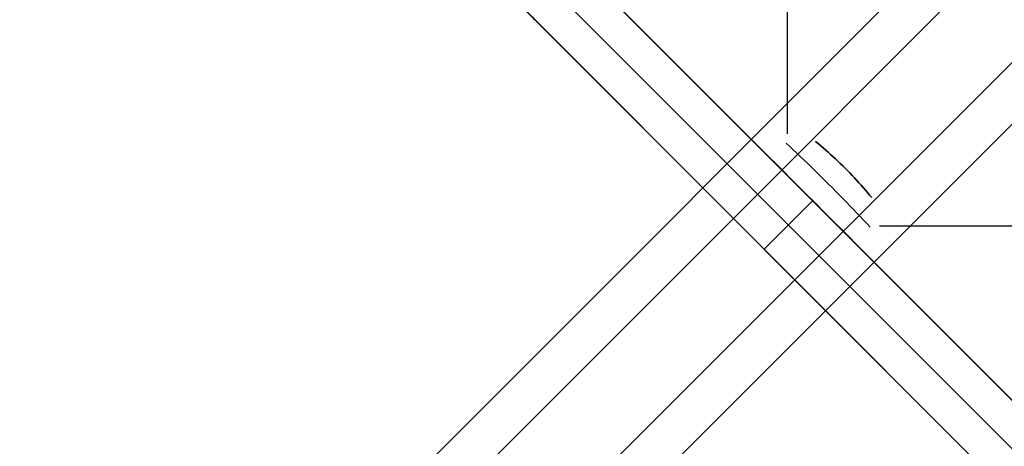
# Model space of a CAD drawing. Header units: millimetres. Extents: x -1690 to 192, y -898 to 54.
# Tile 2 of 256: x -1689.49 to -1667.98, y -885.51 to -876.19. Entities that reach past the tile are written whole.
import ezdxf

# ---------------------------------------------------------------- set-up
doc = ezdxf.new("R2010")
doc.units = ezdxf.units.MM
doc.header["$MEASUREMENT"] = 0
doc.layers.add('OVIDIO 186x93x72h', color=7, linetype='Continuous')

msp = doc.modelspace()

# ---------------------------------------------------------------- linework, layer by layer
at = {"layer": 'OVIDIO 186x93x72h', "extrusion": (0.235702, 0.235702, 0.942809)}
for points in [[(561.94, 1939.551), (561.94, 1830.473)], [(560.991, 1830.473), (560.991, 1939.551)], [(559.094, 1939.551), (559.094, 1830.473)], [(558.145, 1830.473), (558.145, 1939.551)]]:
    msp.add_lwpolyline(points, dxfattribs=at)
at = {"layer": 'OVIDIO 186x93x72h'}
for points in [[(-1688.425, -863.879), (-1655.898, -896.405)], [(-1655.898, -896.405), (-1688.425, -863.879)], [(-1656.429, -896.936), (-1688.955, -864.409)], [(-1656.959, -897.466), (-1689.485, -864.94)], [(-1689.485, -864.94), (-1656.959, -897.466)], [(-1672.716, -866.291), (-1672.716, -878.684)], [(-1661.378, -890.925), (-1682.945, -869.359)], [(-1662.439, -891.986), (-1684.005, -870.42)], [(-1677.465, -874.839), (-1666.859, -885.445)], [(-1666.859, -885.445), (-1677.465, -874.839)], [(-1667.389, -885.975), (-1677.995, -875.37)], [(-1678.525, -875.9), (-1667.919, -886.506)], [(-1667.919, -886.506), (-1678.525, -875.9)], [(-1678.283, -876.14), (-1678.232, -876.192)], [(-1678.232, -876.192), (-1678.283, -876.14)], [(-1678.232, -876.192), (-1668.212, -886.213)], [(-1668.212, -886.213), (-1678.232, -876.192)], [(-1678.232, -876.192), (-1668.212, -886.213)], [(-1668.212, -886.213), (-1678.232, -876.192)], [(-1678.232, -876.192), (-1668.212, -886.213)], [(-1672.162, -880.142), (-1673.222, -881.203)], [(-1672.162, -880.142), (-1673.222, -881.203)], [(-1658.311, -880.697), (-1670.704, -880.697)]]:
    msp.add_lwpolyline(points, dxfattribs=at)
at = {"layer": 'OVIDIO 186x93x72h', "extrusion": (1, 0, 0)}
for points in [[(-866.291, 714.511), (-878.684, 714.511)], [(-878.684, 717.195), (-866.291, 717.195)], [(-880.142, -2.626), (-880.142, 717.374)], [(-881.367, 714.511), (-880.026, 717.195)], [(-881.367, 714.511), (-880.026, 717.195)], [(-880.026, 717.195), (-881.367, 714.511)], [(-881.203, -2.626), (-881.203, 717.374)], [(-881.203, 717.374), (-881.203, 718.874)]]:
    msp.add_lwpolyline(points, dxfattribs=at)
at = {"layer": 'OVIDIO 186x93x72h', "extrusion": (0, 1.52165e-08, 1)}
for points in [[(-1678.232, -876.192), (-1678.283, -876.14), (-1678.333, -876.087), (-1678.382, -876.032), (-1678.429, -875.976), (-1678.476, -875.918), (-1678.52, -875.859), (-1678.564, -875.798), (-1678.606, -875.737), (-1678.647, -875.674), (-1678.686, -875.61), (-1678.724, -875.545), (-1678.76, -875.479), (-1678.795, -875.412), (-1678.828, -875.344), (-1678.859, -875.275), (-1678.888, -875.206), (-1678.916, -875.136), (-1678.942, -875.065), (-1678.966, -874.993), (-1678.988, -874.921), (-1679.009, -874.849), (-1679.027, -874.776), (-1679.044, -874.703), (-1679.059, -874.629), (-1679.072, -874.556), (-1679.083, -874.482), (-1679.092, -874.408), (-1679.1, -874.335), (-1679.105, -874.261), (-1679.109, -874.188), (-1679.111, -874.115), (-1679.111, -874.042)], [(-1679.111, -874.042), (-1679.111, -874.115), (-1679.109, -874.188), (-1679.105, -874.261), (-1679.1, -874.335), (-1679.092, -874.408), (-1679.083, -874.482), (-1679.072, -874.556), (-1679.059, -874.629), (-1679.044, -874.703), (-1679.027, -874.776), (-1679.009, -874.849), (-1678.988, -874.921), (-1678.966, -874.993), (-1678.942, -875.065), (-1678.916, -875.136), (-1678.888, -875.206), (-1678.859, -875.275), (-1678.828, -875.344), (-1678.795, -875.412), (-1678.76, -875.479), (-1678.724, -875.545), (-1678.686, -875.61), (-1678.647, -875.674), (-1678.606, -875.737), (-1678.564, -875.798), (-1678.52, -875.859), (-1678.476, -875.918), (-1678.429, -875.976), (-1678.382, -876.032), (-1678.333, -876.087), (-1678.283, -876.14), (-1678.232, -876.192)]]:
    msp.add_lwpolyline(points, dxfattribs=at)
at = {"layer": 'OVIDIO 186x93x72h', "extrusion": (0, 1, 0)}
for points in [[(1678.232, 717.374), (1678.232, 718.874)], [(1678.232, 718.874), (1678.232, 717.374)], [(1673.387, 714.511), (1672.045, 717.195)], [(1672.045, 717.195), (1673.387, 714.511)], [(1673.387, 714.511), (1672.045, 717.195)], [(1658.311, 717.195), (1670.704, 717.195)], [(1670.704, 714.511), (1658.311, 714.511)]]:
    msp.add_lwpolyline(points, dxfattribs=at)
at = {"layer": 'OVIDIO 186x93x72h', "extrusion": (0.999988, 0.004841, -4.68704e-05)}
for points in [[(-870.573, 714.433), (-870.807, 714.435)], [(-870.807, 714.435), (-870.573, 714.433)]]:
    msp.add_lwpolyline(points, dxfattribs=at)
at = {"layer": 'OVIDIO 186x93x72h', "extrusion": (-0.009304, 0.999766, -0.019545)}
for points in [[(1681.492, 697.504), (1680.202, 700.213)], [(1680.202, 700.213), (1681.492, 697.504)], [(1681.203, 698.111), (1680.202, 700.213)]]:
    msp.add_lwpolyline(points, dxfattribs=at)
at = {"layer": 'OVIDIO 186x93x72h', "extrusion": (0.008942, 0.071643, 0.99739)}
msp.add_lwpolyline([(1551.008, 1127.96), (1551.008, 1128.163)], dxfattribs=at)
at = {"layer": 'OVIDIO 186x93x72h', "extrusion": (0.044201, 0.145236, 0.988409)}
for points in [[(1343.772, 1421.113), (1343.772, 1420.934)], [(1343.772, 1420.934), (1343.772, 1421.113)]]:
    msp.add_lwpolyline(points, dxfattribs=at)
at = {"layer": 'OVIDIO 186x93x72h', "extrusion": (-0.050971, 0.986196, -0.15754)}
msp.add_lwpolyline([(1715.753, 580.547), (1714.818, 583.398)], dxfattribs=at)
at = {"layer": 'OVIDIO 186x93x72h', "extrusion": (-0.057166, 0.971825, -0.228665)}
for points in [[(1720.96, 516.862), (1720.212, 519.768)], [(1720.212, 519.768), (1720.96, 516.862)]]:
    msp.add_lwpolyline(points, dxfattribs=at)
at = {"layer": 'OVIDIO 186x93x72h', "extrusion": (0.986196, -0.050971, -0.15754)}
msp.add_lwpolyline([(-965.67, 449.499), (-964.735, 452.349)], dxfattribs=at)
at = {"layer": 'OVIDIO 186x93x72h', "extrusion": (0.999766, -0.009304, -0.019545)}
for points in [[(-896.877, 681.881), (-895.587, 684.59)], [(-896.877, 681.881), (-895.587, 684.59)], [(-895.587, 684.59), (-896.877, 681.881)]]:
    msp.add_lwpolyline(points, dxfattribs=at)
at = {"layer": 'OVIDIO 186x93x72h', "extrusion": (0.145236, 0.044201, 0.988409)}
for points in [[(-355.465, 1942.108), (-355.465, 1941.93)], [(-355.465, 1941.93), (-355.465, 1942.108)]]:
    msp.add_lwpolyline(points, dxfattribs=at)
at = {"layer": 'OVIDIO 186x93x72h', "extrusion": (0.071643, 0.008942, 0.99739)}
msp.add_lwpolyline([(-666.991, 1813.991), (-666.991, 1814.194)], dxfattribs=at)
at = {"layer": 'OVIDIO 186x93x72h', "extrusion": (0.004841, 0.999988, -4.68704e-05)}
for points in [[(1666.418, 714.47), (1666.651, 714.472)], [(1666.651, 714.472), (1666.418, 714.47)]]:
    msp.add_lwpolyline(points, dxfattribs=at)
at = {"layer": 'OVIDIO 186x93x72h'}
for points in [[(-1672.097, -878.853, 717.222), (-1672.042, -878.898, 717.198), (-1671.987, -878.944, 717.176), (-1671.932, -878.991, 717.156), (-1671.878, -879.038, 717.138), (-1671.824, -879.086, 717.122), (-1671.77, -879.134, 717.109), (-1671.716, -879.183, 717.097), (-1671.663, -879.233, 717.088), (-1671.61, -879.283, 717.081), (-1671.558, -879.333, 717.076), (-1671.506, -879.384, 717.072), (-1671.454, -879.435, 717.071)], [(-1671.454, -879.435, 717.071), (-1671.506, -879.384, 717.072), (-1671.558, -879.333, 717.076), (-1671.61, -879.283, 717.081), (-1671.663, -879.233, 717.088), (-1671.716, -879.183, 717.097), (-1671.77, -879.134, 717.109), (-1671.824, -879.086, 717.122), (-1671.878, -879.038, 717.138), (-1671.932, -878.991, 717.156), (-1671.987, -878.944, 717.176), (-1672.042, -878.898, 717.198), (-1672.097, -878.853, 717.222)], [(-1673.386, -878.918, 714.514), (-1673.286, -879.018, 714.471), (-1673.186, -879.118, 714.431), (-1673.085, -879.219, 714.396), (-1672.984, -879.32, 714.364), (-1672.882, -879.422, 714.335), (-1672.78, -879.524, 714.311), (-1672.677, -879.627, 714.29), (-1672.574, -879.73, 714.273), (-1672.471, -879.833, 714.26), (-1672.368, -879.936, 714.251), (-1672.265, -880.039, 714.245), (-1672.162, -880.142, 714.243)], [(-1672.162, -880.142, 714.243), (-1672.265, -880.039, 714.245), (-1672.368, -879.936, 714.251), (-1672.471, -879.833, 714.26), (-1672.574, -879.73, 714.273), (-1672.677, -879.627, 714.29), (-1672.78, -879.524, 714.311), (-1672.882, -879.422, 714.335), (-1672.984, -879.32, 714.364), (-1673.085, -879.219, 714.396), (-1673.186, -879.118, 714.431), (-1673.286, -879.018, 714.471), (-1673.386, -878.918, 714.514)], [(-1672.741, -878.885, 715.868), (-1672.664, -878.958, 715.834), (-1672.587, -879.03, 715.804), (-1672.51, -879.104, 715.776), (-1672.432, -879.178, 715.751), (-1672.354, -879.253, 715.729), (-1672.276, -879.328, 715.71), (-1672.198, -879.404, 715.694), (-1672.12, -879.48, 715.681), (-1672.042, -879.557, 715.67), (-1671.964, -879.634, 715.663), (-1671.886, -879.711, 715.659), (-1671.808, -879.789, 715.657)], [(-1671.454, -879.435, 717.071), (-1671.403, -879.487, 717.072), (-1671.353, -879.539, 717.076), (-1671.302, -879.591, 717.081), (-1671.252, -879.644, 717.088), (-1671.203, -879.697, 717.097), (-1671.154, -879.751, 717.109), (-1671.105, -879.804, 717.122), (-1671.058, -879.859, 717.138), (-1671.01, -879.913, 717.156), (-1670.964, -879.968, 717.176), (-1670.918, -880.022, 717.198), (-1670.872, -880.077, 717.222)], [(-1670.872, -880.077, 717.222), (-1670.918, -880.022, 717.198), (-1670.964, -879.968, 717.176), (-1671.01, -879.913, 717.156), (-1671.058, -879.859, 717.138), (-1671.105, -879.804, 717.122), (-1671.154, -879.751, 717.109), (-1671.203, -879.697, 717.097), (-1671.252, -879.644, 717.088), (-1671.302, -879.591, 717.081), (-1671.353, -879.539, 717.076), (-1671.403, -879.487, 717.072), (-1671.454, -879.435, 717.071)], [(-1670.905, -880.722, 715.868), (-1670.977, -880.645, 715.834), (-1671.05, -880.568, 715.804), (-1671.123, -880.49, 715.776), (-1671.197, -880.413, 715.751), (-1671.272, -880.335, 715.729), (-1671.347, -880.257, 715.71), (-1671.423, -880.179, 715.694), (-1671.499, -880.1, 715.681), (-1671.576, -880.022, 715.67), (-1671.653, -879.944, 715.663), (-1671.73, -879.866, 715.659), (-1671.808, -879.789, 715.657)], [(-1672.162, -880.142, 714.243), (-1672.058, -880.245, 714.245), (-1671.955, -880.349, 714.251), (-1671.852, -880.452, 714.26), (-1671.749, -880.555, 714.273), (-1671.646, -880.658, 714.29), (-1671.543, -880.76, 714.311), (-1671.441, -880.862, 714.335), (-1671.339, -880.964, 714.364), (-1671.238, -881.066, 714.396), (-1671.137, -881.166, 714.431), (-1671.037, -881.267, 714.471), (-1670.937, -881.366, 714.514)], [(-1670.937, -881.366, 714.514), (-1671.037, -881.267, 714.471), (-1671.137, -881.166, 714.431), (-1671.238, -881.066, 714.396), (-1671.339, -880.964, 714.364), (-1671.441, -880.862, 714.335), (-1671.543, -880.76, 714.311), (-1671.646, -880.658, 714.29), (-1671.749, -880.555, 714.273), (-1671.852, -880.452, 714.26), (-1671.955, -880.349, 714.251), (-1672.058, -880.245, 714.245), (-1672.162, -880.142, 714.243)]]:
    msp.add_polyline3d(points, dxfattribs=at)

doc.saveas('drawing.dxf')
